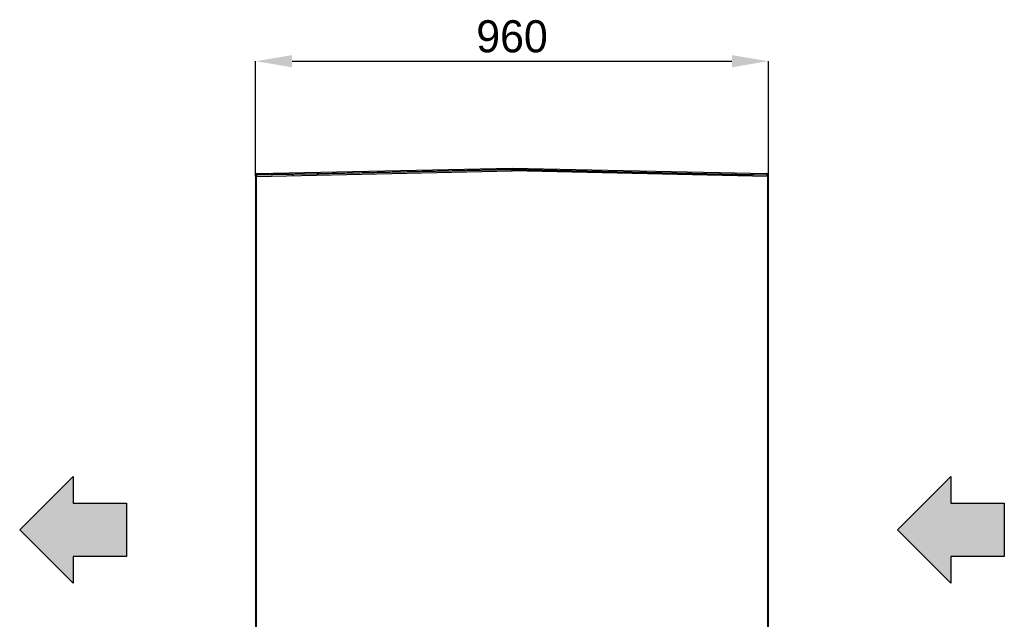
# Model space of a CAD drawing. Header units: millimetres. Extents: x 0 to 39025, y 0 to 11880.
# Tile 24 of 40: x 24932 to 26776, y 4491 to 5614. Entities that reach past the tile are written whole.
import ezdxf

# ---------------------------------------------------------------- set-up
doc = ezdxf.new("R2010")
doc.units = ezdxf.units.MM
doc.header["$PDSIZE"] = -1
doc.layers.add('ANOTACIJE', color=7, linetype='Continuous')
doc.layers.add('DIMENZIJE', color=4, linetype='Continuous')
doc.styles.add('SLDTEXTSTYLE6', font='txt')
doc.dimstyles.new('SLDDIMSTYLE0', dxfattribs={"dimtxt": 3, "dimasz": 3.414889, "dimexe": 0, "dimexo": 0.0625, "dimgap": 0.75, "dimtad": 1, "dimdec": 0, "dimlfac": 20, "dimrnd": 1e-09, "dimzin": 12, "dimdsep": 46, "dimtxsty": 'SLDTEXTSTYLE6', "dimsah": 1, "dimcen": 0.09, "dimadec": 0, "dimazin": 3, "dimtfac": 1, "dimtdec": 0, "dimtofl": 0, "dimtmove": 0, "dimatfit": 3, "dimfxl": 1, "dimfrac": 2, "dimtolj": 1, "dimtzin": 12, "dimarcsym": 0})

# ---------------------------------------------------------------- blocks, each defined once
blk = doc.blocks.new('*D51')
at = {"layer": 'Defpoints', "color": 0, "transparency": 16777216}
for p in [(26334, 5536), (25374, 5320.9), (26334, 5320.9)]:
    blk.add_point(p, dxfattribs=at)
at = {"layer": 'DIMENZIJE', "color": 0, "lineweight": -2, "transparency": 16777216}
for p, q in [((25374, 5322.1), (25374, 5536)), ((25442.3, 5536), (26265.7, 5536)), ((26334, 5322.1), (26334, 5536))]:
    blk.add_line(p, q, dxfattribs=at)
at = {"layer": 'DIMENZIJE', "color": 0, "transparency": 16777216}
for points in [[(25442.3, 5547.4), (25442.3, 5524.6), (25374, 5536)], [(26265.7, 5547.4), (26265.7, 5524.6), (26334, 5536)]]:
    blk.add_solid(points, dxfattribs=at)
at = {"layer": 'DIMENZIJE', "color": 0, "transparency": 16777216, "insert": (25854, 5612.7), "char_height": 60, "attachment_point": 2, "style": 'SLDTEXTSTYLE6'}
blk.add_mtext('\\A1;960', dxfattribs=at)
blk = doc.blocks.new('PUŠČICA')
h = blk.add_hatch(color=256)
h.dxf.hatch_style = 1
h.paths.add_polyline_path([(-50, 50), (-50, 25), (-100, 25), (-100, -25), (-50, -25), (-50, -50), (0, 0)])
at = {"ltscale": 10}
for p, q in [((0, 0), (-50, 50)), ((-50, 50), (-50, 25)), ((-100, 25), (-100, -25)), ((-50, 25), (-100, 25)), ((-50, -50), (0, 0)), ((-100, -25), (-50, -25)), ((-50, -25), (-50, -50))]:
    blk.add_line(p, q, dxfattribs=at)

msp = doc.modelspace()

# ---------------------------------------------------------------- linework, layer by layer
at = {"color": 7, "linetype": 'Continuous', "lineweight": 25}
for p, q in [((25853.9, 5332.9), (25375.4, 5322.5)), ((25376, 5320.5), (25853.9, 5330.9)), ((25376.9, 5325.6), (25854, 5336)), ((25376.9, 5323.5), (25854, 5333.9)), ((25853, 5332.9), (25853, 5333.1)), ((25853.9, 5332.9), (25853.9, 5330.9)), ((25854.2, 5332.8), (25853.9, 5332.8)), ((25853.9, 5330.9), (25854.1, 5330.9)), ((25854, 5333.9), (25854, 5336)), ((25854, 5333.9), (26331.1, 5323.5)), ((25854.1, 5336), (26331.2, 5325.6)), ((25854.1, 5330.9), (25854.2, 5332.9)), ((26332, 5320.5), (25854.1, 5330.9)), ((26332.7, 5322.5), (25854.2, 5332.9)), ((25855, 5333.1), (26266.5, 5324.1)), ((25855, 5333.1), (25855, 5332.9)), ((25374, 5320.9), (25374, 5322.7)), ((25374, 5322.7), (25375, 5322.7)), ((25374, 5320.9), (25374, 3762.2)), ((25375, 5321.1), (25375, 5322.7)), ((25375.1, 5322.6), (25375.1, 5321.1)), ((25376.1, 5322.6), (25375.1, 5322.6)), ((25375.4, 5321.5), (25375.4, 5322.5)), ((25376, 5321.5), (25375.4, 5321.5)), ((25375.7, 5321.2), (25375.4, 5321.2)), ((25375.4, 5321.2), (25376, 5321.2)), ((25375.7, 5321.2), (25376, 5321.2)), ((25376, 3760.2), (25376, 5320.5)), ((25376.1, 5322.5), (25376.1, 5322.6)), ((25376.9, 5323.5), (25376.9, 5325.6)), ((25376.9, 5324.4), (25376.9, 5324.4)), ((25376.9, 5323.4), (25376.9, 5324.4)), ((25400.3, 5323.9), (25376.9, 5323.4)), ((25399.4, 5323), (25400.4, 5324)), ((25400.7, 5324), (25399.7, 5323)), ((25400, 5323.9), (25400, 5324)), ((25442.5, 5324), (25402, 5324)), ((25440.7, 5324.8), (25404.1, 5324)), ((25442.5, 5324.9), (25442.5, 5324.1)), ((25442.5, 5324.1), (25442.5, 5323.9)), ((25445.1, 5325), (25445.1, 5324)), ((25447.4, 5325), (25491.8, 5325)), ((26266.5, 5323.9), (26266.5, 5324.1)), ((26266.5, 5324), (26306, 5324)), ((26267.3, 5324.8), (26304, 5324)), ((26308.3, 5323), (26307.4, 5324)), ((26307.7, 5324), (26308.6, 5323)), ((26307.7, 5323.9), (26331.1, 5323.4)), ((26308.1, 5323.9), (26308.1, 5324)), ((26331.2, 5325.6), (26331.1, 5323.5)), ((26331.1, 5323.4), (26331.1, 5324.4)), ((26331.1, 5324.4), (26331.1, 5324.4)), ((26331.9, 5322.6), (26332.9, 5322.6)), ((26331.9, 5322.6), (26331.9, 5322.5)), ((26332.6, 5321.5), (26332, 5321.5)), ((26332.3, 5321.2), (26332, 5321.2)), ((26332.6, 5321.2), (26332, 5321.2)), ((26332, 5320.5), (26332, 4393.7)), ((26332.3, 5321.2), (26332.6, 5321.2)), ((26332.7, 5322.5), (26332.6, 5321.5)), ((26332.9, 5321.1), (26332.9, 5322.6)), ((26333, 5322.7), (26334, 5322.7)), ((26333, 5321.1), (26333, 5322.7)), ((26334, 5320.9), (26334, 5322.7)), ((26334, 3762.2), (26334, 5320.9))]:
    msp.add_line(p, q, dxfattribs=at)
at = {"color": 8, "linetype": 'Continuous', "lineweight": 25}
for p, q in [((25484, 5325), (25853, 5333.1)), ((25375.7, 5321.2), (25375.7, 5320.6)), ((25440.7, 5324.8), (25440.7, 5324.9)), ((25441.3, 5324), (25441.3, 5323.9)), ((25442.5, 5324.1), (25445.1, 5324.2)), ((26266.7, 5323.9), (26266.7, 5324)), ((26267.3, 5324.8), (26267.3, 5324.9)), ((26332.3, 5321.2), (26332.3, 5320.6))]:
    msp.add_line(p, q, dxfattribs=at)
at = {"color": 7, "linetype": 'Continuous', "lineweight": 25, "flags": 128}
for points in [[(25854, 5336), (25854, 5336), (25854, 5336)], [(25854.1, 5336), (25854, 5336), (25854, 5336)], [(25375.4, 5321.2), (25375.1, 5321.1), (25374.8, 5321.1), (25374.5, 5321), (25374.3, 5321), (25374.2, 5320.9), (25374.1, 5320.9), (25374, 5320.9), (25374, 5320.8), (25374.1, 5320.8), (25374.3, 5320.7), (25374.5, 5320.7), (25374.7, 5320.6), (25375, 5320.6), (25375.3, 5320.6), (25375.7, 5320.5), (25376, 5320.5)], [(25375.7, 5321.2), (25375.5, 5321.1), (25375.4, 5321.1), (25375.3, 5321), (25375.2, 5321), (25375.1, 5320.9), (25375, 5320.9), (25375, 5320.9), (25375, 5320.8), (25375.1, 5320.8), (25375.1, 5320.7), (25375.2, 5320.7), (25375.4, 5320.6), (25375.5, 5320.6), (25375.7, 5320.6), (25375.8, 5320.5), (25376, 5320.5)], [(26266.5, 5324.1), (26266.5, 5324.4), (26266.5, 5324.8), (26266.5, 5324.9)], [(26332, 5320.5), (26332.2, 5320.5), (26332.4, 5320.6), (26332.5, 5320.6), (26332.7, 5320.6), (26332.8, 5320.7), (26332.9, 5320.7), (26333, 5320.8), (26333, 5320.8), (26333, 5320.9), (26333, 5320.9), (26332.9, 5320.9), (26332.9, 5321), (26332.8, 5321), (26332.6, 5321.1), (26332.5, 5321.1), (26332.3, 5321.2)], [(26332, 5320.5), (26332.4, 5320.5), (26332.7, 5320.6), (26333, 5320.6), (26333.3, 5320.6), (26333.6, 5320.7), (26333.8, 5320.7), (26333.9, 5320.8), (26334, 5320.8), (26334, 5320.9), (26334, 5320.9), (26333.9, 5320.9), (26333.7, 5321), (26333.5, 5321), (26333.3, 5321.1), (26333, 5321.1), (26332.6, 5321.2)]]:
    msp.add_lwpolyline(points, dxfattribs=at)
at = {"color": 7, "linetype": 'Continuous', "lineweight": 25}
for centre, radius, start, end in [((25872.5, 5333.5), 19.5, 178.8232, 181.1768), ((25835.5, 5333.5), 19.5, 358.8232, 1.1768), ((25376.9, 5322.7), 2.9, 91.25, 180), ((25376.9, 5322.7), 1.9, 91.25, 180), ((25376.9, 5322.6), 1.8, 91.25, 180), ((25473.3, 5322.5), 97.3, 180.0362, 181.2136), ((25376.9, 5322.6), 0.8, 91.25, 180), ((25440.7, 5324), 0.8, 0, 91.25), ((25440.7, 5324), 1.8, 0, 29.2595), ((25462, 5324.5), 19.5, 178.8232, 181.1768), ((26247, 5324.5), 19.5, 358.8232, 1.1768), ((26267.3, 5324), 0.8, 88.75, 180), ((26331.1, 5322.7), 1.9, 360, 88.75), ((26331.1, 5322.6), 1.8, 0, 88.75), ((26331.1, 5322.6), 0.8, 0, 88.75), ((26331.1, 5322.7), 2.9, 360, 88.75), ((26234.7, 5322.5), 97.3, 358.7864, 359.9638)]:
    msp.add_arc(centre, radius, start, end, dxfattribs=at)

# ---------------------------------------------------------------- block references
at = {"layer": 'ANOTACIJE', "xscale": -2, "yscale": 2, "zscale": 2}
for p in [(24932.4, 4658.8), (26575.5, 4658.8)]:
    msp.add_blockref('PUŠČICA', p, dxfattribs=at)

# ---------------------------------------------------------------- dimensions: what is measured, and where the dimension line sits
at = {"layer": 'DIMENZIJE'}
dim = msp.add_linear_dim(base=(26334, 5536), p1=(25374, 5320.9), p2=(26334, 5320.9), dimstyle='SLDDIMSTYLE0', override={"dimscale": 20, "dimlfac": 1}, dxfattribs=at)
dim.commit()
dim.dimension.update_dxf_attribs({"geometry": '*D51', "text_midpoint": (25854, 5536), "dimtype": 160})

doc.saveas('drawing.dxf')
